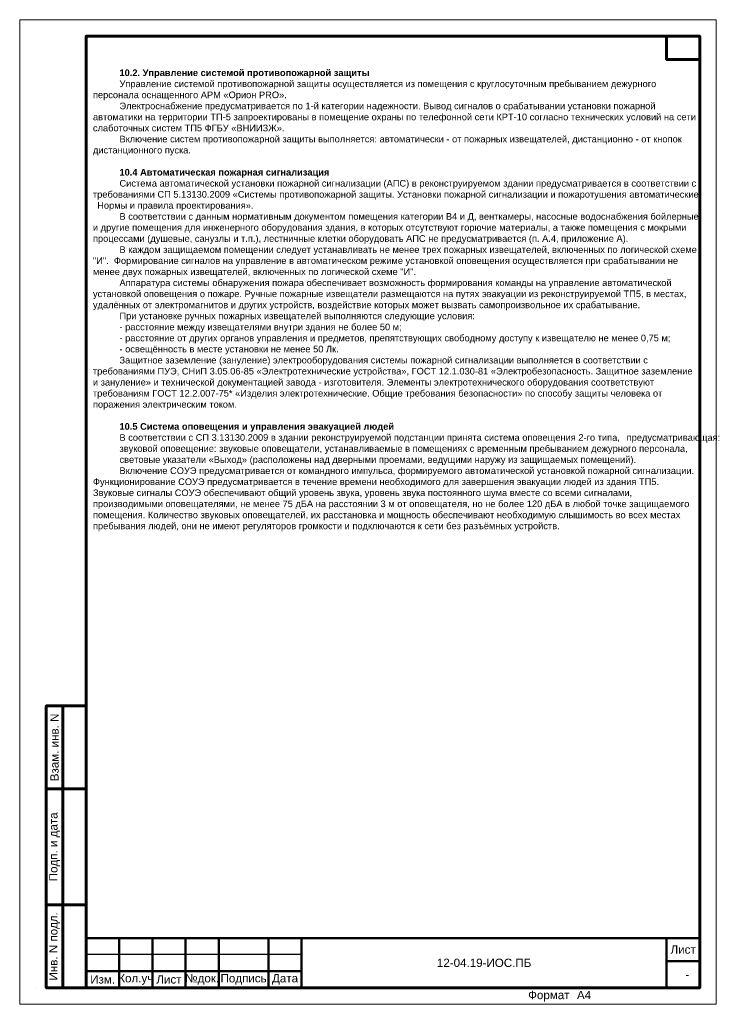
# Model space of a CAD drawing. Header units: millimetres. Extents: x 523431 to 527346, y -48565 to -47721.
# Tile 20 of 217: x 523897 to 524107, y -48018 to -47721. Entities that reach past the tile are written whole.
import ezdxf
from ezdxf.enums import TextEntityAlignment as Align

# ---------------------------------------------------------------- set-up
doc = ezdxf.new("R2010")
doc.units = ezdxf.units.MM
for name, color, linetype, lineweight in [('1-ОСНОВНАЯ-06', 2, 'Continuous', 30), ('LIN_Основная сплошная', 50, 'Continuous', 50), ('LIN_Тонкая сплошная', 140, 'Continuous', 30), ('ВК-линия контур', 132, 'Continuous', 15), ('ВК-линия основная', 1, 'Continuous', 30), ('ВК-линия толстая', 30, 'Continuous', 60), ('ВК-Текст', 1, 'Continuous', 30)]:
    doc.layers.add(name, color=color, linetype=linetype, lineweight=lineweight)
doc.layers.add('Текст и рамки', color=7, linetype='Continuous')
doc.styles.get("Standard").update_dxf_attribs({"font": 'arial.ttf'})
doc.styles.add('ГОСТ', font='arial.ttf', dxfattribs={"width": 0.85})
doc.styles.add('СГЕНЕРИР_СТИЛЬ_1', font='times.ttf')

# ---------------------------------------------------------------- blocks, each defined once
blk = doc.blocks.new('*U14')
at = {"layer": 'ВК-линия контур', "color": 0}
for p, q in [((-210, 297), (0, 297)), ((-210, 0), (-210, 297)), ((0, 297), (0, 0)), ((0, 0), (-210, 0))]:
    blk.add_line(p, q, dxfattribs=at)
at = {"layer": 'ВК-линия контур', "color": 0, "lineweight": 0}
blk.add_lwpolyline([(-205, 5), (-205, 5)], close=True, dxfattribs=at).dxf.unprotected_set("ltscale", 0)
at = {"layer": 'ВК-линия основная', "color": 0}
for points in [[(-190, 287), (-190, 287)], [(-190, 90), (-190, 90)]]:
    blk.add_lwpolyline(points, dxfattribs=at)
at = {"layer": 'ВК-линия толстая', "color": 0}
for points in [[(-190, 5), (-190, 292), (-5, 292), (-5, 5)], [(-5, 292), (-15, 292), (-15, 285), (-5, 285)], [(-190, 278), (-190, 278), (-190, 278), (-190, 278)], [(-197, 65), (-202, 65), (-202, 90), (-197, 90)], [(-190, 65), (-197, 65), (-197, 90), (-190, 90)], [(-190, 90), (-190, 90), (-190, 90), (-190, 90)], [(-190, 90), (-190, 90), (-190, 90), (-190, 90)], [(-190, 90), (-190, 90), (-190, 90), (-190, 90)], [(-190, 90), (-190, 90), (-190, 90), (-190, 90)], [(-197, 30), (-202, 30), (-202, 65), (-197, 65)], [(-190, 30), (-197, 30), (-197, 65), (-190, 65)], [(-197, 5), (-202, 5), (-202, 30), (-197, 30)], [(-190, 5), (-197, 5), (-197, 30), (-190, 30)]]:
    blk.add_lwpolyline(points, close=True, dxfattribs=at)
for points in [[(-190, 287), (-190, 287)], [(-190, 287), (-190, 287)], [(-190, 287), (-190, 287)], [(-190, 287), (-190, 287)], [(-190, 90), (-190, 90)], [(-190, 90), (-190, 90)], [(-190, 90), (-190, 90)], [(-190, 90), (-190, 90)], [(-190, 90), (-190, 90)], [(-190, 90), (-190, 90)], [(-190, 90), (-190, 90)]]:
    blk.add_lwpolyline(points, dxfattribs=at)
at = {"layer": 'ВК-Текст', "color": 0}
blk.add_text('Формат ', height=2.5, dxfattribs=at).set_placement((-56.73, 1.56))
at = {"layer": 'ВК-Текст', "color": 0, "rotation": 90}
for s, insert, char_height, width, attachment_point in [('\\pi2;Справ. N', (-190, 287), 0.0000208, 0.000208, 4), ('\\pi2;Перв. примен.', (-190, 287), 0.0000208, 0.000208, 4), ('\\pi2;Согласовано', (-190, 90), 0.00000385, 0.0000385, 4), ('\\pi2.5;Инв. N дубл.', (-190, 90), 0.00000417, 0.0000417, 4), ('\\pi2.5;Подп. дата', (-190, 90), 0.00000417, 0.0000583, 4), ('Взам. инв. N', (-199.5, 77.5), 2.5, 25, 5), ('Подп. и дата', (-199.5, 47.5), 2.5, 35, 5), ('Инв. N подл.', (-199.5, 17.5), 2.5, 25, 5)]:
    blk.add_mtext(s, dxfattribs=dict(at, insert=insert, char_height=char_height, width=width, attachment_point=attachment_point))
at = {"layer": 'ВК-Текст', "color": 0}
blk.add_attdef('ЛИСТ_АЛ', text='', height=2.5, dxfattribs=at).set_placement((-10, 288.5), align=Align.MIDDLE_CENTER)
at = {"layer": 'ВК-Текст', "color": 0, "ltscale": 0.5}
blk.add_attdef('ВЕРХНИЙ_ШИФР', text='', height=0.000005, rotation=180, dxfattribs=at).set_placement((-190, 278), align=Align.MIDDLE_CENTER)
at = {"layer": 'ВК-Текст', "color": 0, "flags": 12}
blk.add_attdef('ФОРМАТ_ЛИСТА', (-42, 1.56), '', height=2.5, dxfattribs=at)
blk = doc.blocks.new('*U28')
at = {"layer": 'LIN_Основная сплошная', "color": 7}
for p, q in [((-185, 0), (-185, 15)), ((-185, 15), (0, 15)), ((-175, 15), (-175, 0)), ((-165, 15), (-165, 0)), ((-155, 15), (-155, 0)), ((-145, 15), (-145, 0)), ((-130, 15), (-130, 0)), ((-120, 15), (-120, 0)), ((-120, 5), (-185, 5)), ((-185, 0), (0, 0))]:
    blk.add_line(p, q, dxfattribs=at)
at = {"layer": 'LIN_Основная сплошная', "color": 7, "ltscale": 0.5}
for p, q in [((-10, 15), (-10, 0)), ((0, 15), (0, 0)), ((0, 8), (-10, 8))]:
    blk.add_line(p, q, dxfattribs=at)
at = {"layer": 'LIN_Тонкая сплошная', "color": 7}
blk.add_line((-120, 10), (-185, 10), dxfattribs=at)
at = {"layer": 'Текст и рамки', "color": 7, "char_height": 2.5, "attachment_point": 5}
for s, insert, width in [('Лист', (-5, 11.5), 10), ('Изм.', (-180, 2.5), 10), ('Кол.уч', (-170, 2.5), 10), ('Лист', (-160, 2.5), 10), ('№док.', (-150, 2.5), 10), ('Подпись', (-137.5, 2.5), 15), ('Дата', (-125, 2.5), 10)]:
    blk.add_mtext(s, dxfattribs=dict(at, insert=insert, width=width))

msp = doc.modelspace()

# ---------------------------------------------------------------- block references
msp.add_blockref('*U14', (524107.29, -48017.75)).add_auto_attribs({'ФОРМАТ_ЛИСТА': 'А4', 'ВЕРХНИЙ_ШИФР': '1984-11.Р 01.06.01 РЗ.Э1-01'})
at = {"color": 0, "linetype": 'ByBlock'}
msp.add_blockref('*U28', (524102.29, -48012.75), dxfattribs=at)

# ---------------------------------------------------------------- texts
at = {"lineweight": 0, "char_height": 2.5, "attachment_point": 5, "style": 'СГЕНЕРИР_СТИЛЬ_1'}
for s, insert, width in [('{\\fArial|b0|i0|c204|p34;\\C7;12-04.19-ИОС.ПБ}', (524037.29, -48005.25), 110), ('\\pl2.5;{\\fArial|b0|i0|c204|p34;-\\P}', (524097.29, -48008.75), 10)]:
    msp.add_mtext(s, dxfattribs=dict(at, insert=insert, width=width))
at = {"layer": '1-ОСНОВНАЯ-06', "color": 0, "linetype": 'Continuous', "lineweight": -3, "insert": (523917.37, -47725.75), "char_height": 2, "width": 185.1398, "attachment_point": 1, "style": 'ГОСТ'}
msp.add_mtext('\\A1;\\pi8,l2;{\\W1;\\C7;\\P\\H1.83333x; \\H0.54545x;\\P\\H1.55556x; \\H0.64286x;\\P\\fArial|b1|i0|c204|p34;10.2. Управление системой противопожарной защиты \\H1.66657x; \\H0.60004x;\\P\\fArial|b0|i0|c204|p34;Управление системой противопожарной защиты осуществляется из помещения с круглосуточным пребыванием дежурного \\H1.65113x; \\H0.60564x;персонала оснащенного АРМ «Орион PRO». \\H1.65491x; \\H0.60426x;\\PЭлектроснабжение предусматривается по 1-й категории надежности. Вывод сигналов о срабатывании установки пожарной \\H1.65442x; \\H0.60444x;автоматики на территории ТП-5 запроектированы в помещение охраны по телефонной сети КРТ-10 согласно технических условий на сети \\H1.64018x; \\H0.60969x;слаботочных систем ТП5 ФГБУ «ВНИИЗЖ». \\H1.6474x; \\H0.60702x;\\PВключение систем противопожарной защиты выполняется: автоматически - от пожарных извещателей, дистанционно - от кнопок \\H1.63842x; \\H0.61034x;дистанционного пуска.\\H1.62053x; \\H0.61708x;\\P\\H1.62649x; \\H0.61482x;\\P\\fArial|b1|i0|c204|p34;10.4 Автоматическая пожарная сигнализация \\H1.6286x; \\H0.61403x;\\P\\fArial|b0|i0|c204|p34;Система автоматической установки пожарной сигнализации (АПС) в реконструируемом здании предусматривается в соответствии с \\H1.64444x; \\H0.60811x;требованиями СП 5.13130.2009 «Системы противопожарной защиты. Установки пожарной сигнализации и пожаротушения автоматические. \\H1.65732x; \\H0.60338x;Нормы и правила проектирования». \\H1.63512x; \\H0.61158x;\\PВ соответствии с данным нормативным документом помещения категории В4 и Д, венткамеры, насосные водоснабжения бойлерные \\H1.6455x; \\H0.60772x;и другие помещения для инженерного оборудования здания, в которых отсутствуют горючие материалы, а также помещения с мокрыми \\H1.66293x; \\H0.60135x;процессами (душевые, санузлы и т.п.), лестничные клетки оборудовать АПС не предусматривается (п. А.4, приложение А). \\H1.65712x; \\H0.60346x;\\PВ каждом защищаемом помещении следует устанавливать не менее трех пожарных извещателей, включенных по логической схеме \\H1.63518x; \\H0.61155x;"И".  Формирование сигналов на управление в автоматическом режиме установкой оповещения осуществляется при срабатывании не \\H1.64548x; \\H0.60773x;менее двух пожарных извещателей, включенных по логической схеме "И".\\H1.63906x; \\H0.6101x;\\PАппаратура системы обнаружения пожара обеспечивает возможность формирования команды на управление автоматической \\H1.64419x; \\H0.6082x;установкой оповещения о пожаре. Ручные пожарные извещатели размещаются на путях эвакуации из реконструируемой ТП5, в местах, \\H1.63949x; \\H0.60994x;удалённых от электромагнитов и других устройств, воздействие которых может вызвать самопроизвольное их срабатывание. \\H1.64404x; \\H0.60826x;\\PПри установке ручных пожарных извещателей выполняются следующие условия: \\H1.63954x; \\H0.60993x;\\P- расстояние между извещателями внутри здания не более 50 м; \\H1.64403x; \\H0.60826x;\\P- расстояние от других органов управления и предметов, препятствующих свободному доступу к извещателю не менее 0,75 м; \\H1.66342x; \\H0.60117x;\\P- освещённость в месте установки не менее 50 Лк. \\H1.63922x; \\H0.61005x;\\PЗащитное заземление (зануление) электрооборудования системы пожарной сигнализации выполняется в соответствии с \\H1.64951x; \\H0.60624x;требованиями ПУЭ, СНиП 3.05.06-85 «Электротехнические устройства», ГОСТ 12.1.030-81 «Электробезопасность. Защитное заземление  \\H1.6616x; \\H0.60183x;и зануление» и технической документацией завода - изготовителя. Элементы электротехнического оборудования соответствуют \\H1.65757x; \\H0.60329x;требованиям ГОСТ 12.2.007-75* «Изделия электротехнические. Общие требования безопасности» по способу защиты человека от \\H1.65891x; \\H0.60281x;поражения электрическим током.\\H1.63459x; \\H0.61178x;\\P\\H1.6218x; \\H0.6166x;\\P\\fArial|b1|i0|c204|p34;10.5 Система оповещения и управления эвакуацией людей \\H1.64448x; \\H0.60809x;\\P\\fArial|b0|i0|c204|p34;В соответствии с СП 3.13130.2009 в здании реконструируемой подстанции принята система оповещения 2-го типа, \\H1.65167x; \\H0.60545x;предусматривающая:\\H1.63103x; \\H0.61311x;\\Pзвуковой оповещение: звуковые оповещатели, устанавливаемые в помещениях с временным пребыванием дежурного персонала, \\H1.64686x; \\H0.60721x;\\Pсветовые указатели «Выход» (расположены над дверными проемами, ведущими наружу из защищаемых помещений).\\H1.65566x; \\H0.60399x;\\PВключение СОУЭ предусматривается от командного импульса, формируемого автоматической установкой пожарной сигнализации. \\H1.64744x; \\H0.607x;Функционирование СОУЭ предусматривается в течение времени необходимого для завершения эвакуации людей из здания ТП5. \\H1.65691x; \\H0.60353x;Звуковые сигналы СОУЭ обеспечивают общий уровень звука, уровень звука постоянного шума вместе со всеми сигналами, \\H1.65913x; \\H0.60273x;производимыми оповещателями, не менее 75 дБА на расстоянии 3 м от оповещателя, но не более 120 дБА в любой точке защищаемого \\H1.65839x; \\H0.60299x;помещения. Количество звуковых оповещателей, их расстановка и мощность обеспечивают необходимую слышимость во всех местах \\H1.65863x; \\H0.60291x;пребывания людей, они не имеют регуляторов громкости и подключаются к сети без разъёмных устройств.\\H1.65855x; }', dxfattribs=at)

doc.saveas('drawing.dxf')
